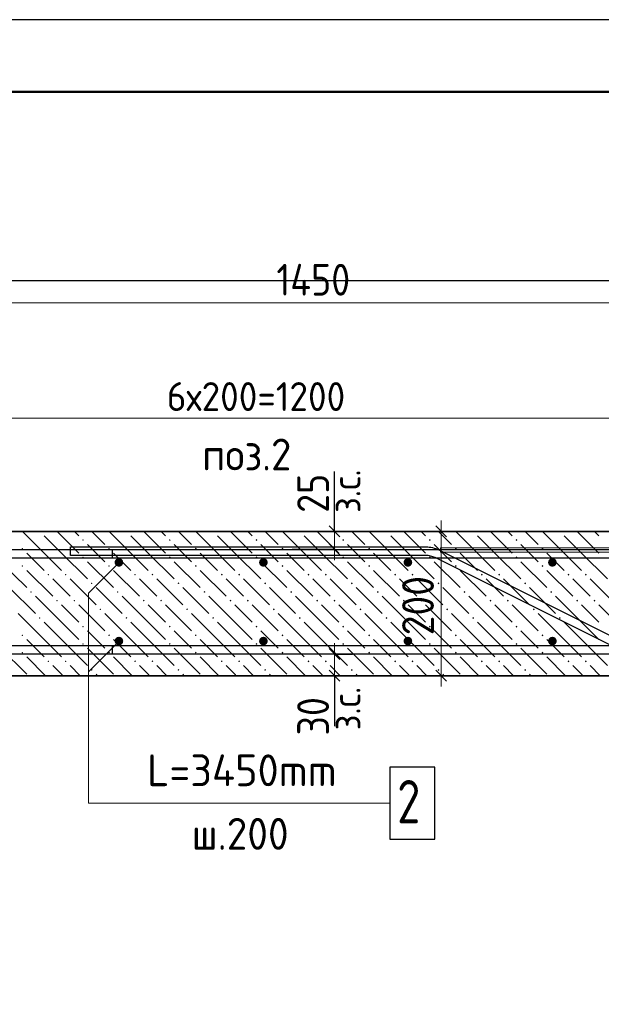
# Model space of a CAD drawing. Header units: millimetres. Extents: x 0 to 21000, y -5 to 14855.
# Tile 5 of 24: x 3574 to 5586, y 11441 to 14850. Entities that reach past the tile are written whole.
import ezdxf

# ---------------------------------------------------------------- set-up
doc = ezdxf.new("R2010")
doc.units = ezdxf.units.MM
for name, color, linetype, lineweight in [('Standard', 7, 'Continuous', 25), ('Обрамление П-обр. равн.', 7, 'Continuous', 25), ('Обрамление проемов стержнями', 7, 'Continuous', 25), ('Позиционная метка линия выноска', 7, 'Continuous', 13), ('Размерная линия_ общее', 7, 'Continuous', 13), ('Фоновоя арматура Х1', 7, 'Continuous', 25)]:
    doc.layers.add(name, color=color, linetype=linetype, lineweight=lineweight)
doc.layers.add('ЖБ Лестница', color=7, linetype='Continuous', lineweight=25, true_color=0xe0e0ff)
doc.layers.add('Размерная выноска', color=7, linetype='Continuous')
doc.styles.add('ISOCPEUR', font='txt')

msp = doc.modelspace()

# ---------------------------------------------------------------- hatches: boundary and pattern name
at = {"layer": 'ЖБ Лестница', "linetype": 'Continuous', "lineweight": 18, "transparency": 33554687}
for points in [[(3639.7, 13078.4), (3646.2, 13078.4), (3642.9, 13075.2)], [(3939.7, 13078.4), (3946.2, 13078.4), (3942.9, 13075.2)], [(4239.7, 13078.4), (4246.2, 13078.4), (4242.9, 13075.2)], [(4539.7, 13078.4), (4546.2, 13078.4), (4542.9, 13075.2)], [(4839.7, 13078.4), (4846.2, 13078.4), (4842.9, 13075.2)], [(5139.7, 13078.4), (5146.2, 13078.4), (5142.9, 13075.2)], [(5439.7, 13078.4), (5446.2, 13078.4), (5442.9, 13075.2)], [(3789.7, 13048.4), (3792.9, 13051.7), (3796.2, 13048.4), (3792.9, 13045.2)], [(4089.7, 13048.4), (4092.9, 13051.7), (4096.2, 13048.4), (4092.9, 13045.2)], [(4389.7, 13048.4), (4392.9, 13051.7), (4396.2, 13048.4), (4392.9, 13045.2)], [(4689.7, 13048.4), (4692.9, 13051.7), (4696.2, 13048.4), (4692.9, 13045.2)], [(4989.7, 13048.4), (4992.9, 13051.7), (4996.2, 13048.4), (4992.9, 13045.2)], [(5289.7, 13048.4), (5292.9, 13051.7), (5296.2, 13048.4), (5292.9, 13045.2)], [(3579.7, 13018.4), (3582.9, 13021.7), (3586.2, 13018.4), (3582.9, 13015.2)], [(3789.7, 12988.4), (3792.9, 12991.7), (3796.2, 12988.4), (3792.9, 12985.2)], [(3879.7, 13018.4), (3882.9, 13021.7), (3886.2, 13018.4), (3882.9, 13015.2)], [(4089.7, 12988.4), (4092.9, 12991.7), (4096.2, 12988.4), (4092.9, 12985.2)], [(4179.7, 13018.4), (4182.9, 13021.7), (4186.2, 13018.4), (4182.9, 13015.2)], [(4389.7, 12988.4), (4392.9, 12991.7), (4396.2, 12988.4), (4392.9, 12985.2)], [(4479.7, 13018.4), (4482.9, 13021.7), (4486.2, 13018.4), (4482.9, 13015.2)], [(4689.7, 12988.4), (4692.9, 12991.7), (4696.2, 12988.4), (4692.9, 12985.2)], [(4779.7, 13018.4), (4782.9, 13021.7), (4786.2, 13018.4), (4782.9, 13015.2)], [(4989.7, 12988.4), (4992.9, 12991.7), (4996.2, 12988.4), (4992.9, 12985.2)], [(5079.7, 13018.4), (5082.9, 13021.7), (5086.2, 13018.4), (5082.9, 13015.2)], [(5289.7, 12988.4), (5292.9, 12991.7), (5296.2, 12988.4), (5292.9, 12985.2)], [(5379.7, 13018.4), (5382.9, 13021.7), (5386.2, 13018.4), (5382.9, 13015.2)], [(3579.7, 12958.4), (3582.9, 12961.7), (3586.2, 12958.4), (3582.9, 12955.2)], [(3879.7, 12958.4), (3882.9, 12961.7), (3886.2, 12958.4), (3882.9, 12955.2)], [(4179.7, 12958.4), (4182.9, 12961.7), (4186.2, 12958.4), (4182.9, 12955.2)], [(4479.7, 12958.4), (4482.9, 12961.7), (4486.2, 12958.4), (4482.9, 12955.2)], [(4779.7, 12958.4), (4782.9, 12961.7), (4786.2, 12958.4), (4782.9, 12955.2)], [(5079.7, 12958.4), (5082.9, 12961.7), (5086.2, 12958.4), (5082.9, 12955.2)], [(5379.7, 12958.4), (5382.9, 12961.7), (5386.2, 12958.4), (5382.9, 12955.2)], [(3669.7, 12928.4), (3672.9, 12931.7), (3676.2, 12928.4), (3672.9, 12925.2)], [(3729.7, 12928.4), (3732.9, 12931.7), (3736.2, 12928.4), (3732.9, 12925.2)], [(3969.7, 12928.4), (3972.9, 12931.7), (3976.2, 12928.4), (3972.9, 12925.2)], [(4029.7, 12928.4), (4032.9, 12931.7), (4036.2, 12928.4), (4032.9, 12925.2)], [(4269.7, 12928.4), (4272.9, 12931.7), (4276.2, 12928.4), (4272.9, 12925.2)], [(4329.7, 12928.4), (4332.9, 12931.7), (4336.2, 12928.4), (4332.9, 12925.2)], [(4569.7, 12928.4), (4572.9, 12931.7), (4576.2, 12928.4), (4572.9, 12925.2)], [(4629.7, 12928.4), (4632.9, 12931.7), (4636.2, 12928.4), (4632.9, 12925.2)], [(4869.7, 12928.4), (4872.9, 12931.7), (4876.2, 12928.4), (4872.9, 12925.2)], [(4929.7, 12928.4), (4932.9, 12931.7), (4936.2, 12928.4), (4932.9, 12925.2)], [(5169.7, 12928.4), (5172.9, 12931.7), (5176.2, 12928.4), (5172.9, 12925.2)], [(5229.7, 12928.4), (5232.9, 12931.7), (5236.2, 12928.4), (5232.9, 12925.2)], [(5469.7, 12928.4), (5472.9, 12931.7), (5476.2, 12928.4), (5472.9, 12925.2)], [(5529.7, 12928.4), (5532.9, 12931.7), (5536.2, 12928.4), (5532.9, 12925.2)], [(3819.7, 12898.4), (3822.9, 12901.7), (3826.2, 12898.4), (3822.9, 12895.2)], [(4119.7, 12898.4), (4122.9, 12901.7), (4126.2, 12898.4), (4122.9, 12895.2)], [(4419.7, 12898.4), (4422.9, 12901.7), (4426.2, 12898.4), (4422.9, 12895.2)], [(4719.7, 12898.4), (4722.9, 12901.7), (4726.2, 12898.4), (4722.9, 12895.2)], [(5019.7, 12898.4), (5022.9, 12901.7), (5026.2, 12898.4), (5022.9, 12895.2)], [(5319.7, 12898.4), (5322.9, 12901.7), (5326.2, 12898.4), (5322.9, 12895.2)], [(3609.7, 12868.4), (3612.9, 12871.7), (3616.2, 12868.4), (3612.9, 12865.2)], [(3909.7, 12868.4), (3912.9, 12871.7), (3916.2, 12868.4), (3912.9, 12865.2)], [(4209.7, 12868.4), (4212.9, 12871.7), (4216.2, 12868.4), (4212.9, 12865.2)], [(4509.7, 12868.4), (4512.9, 12871.7), (4516.2, 12868.4), (4512.9, 12865.2)], [(4809.7, 12868.4), (4812.9, 12871.7), (4816.2, 12868.4), (4812.9, 12865.2)], [(5109.7, 12868.4), (5112.9, 12871.7), (5116.2, 12868.4), (5112.9, 12865.2)], [(5409.7, 12868.4), (5412.9, 12871.7), (5416.2, 12868.4), (5412.9, 12865.2)], [(3699.7, 12838.4), (3702.9, 12841.7), (3706.2, 12838.4), (3702.9, 12835.2)], [(3759.7, 12838.4), (3762.9, 12841.7), (3766.2, 12838.4), (3762.9, 12835.2)], [(3999.7, 12838.4), (4002.9, 12841.7), (4006.2, 12838.4), (4002.9, 12835.2)], [(4059.7, 12838.4), (4062.9, 12841.7), (4066.2, 12838.4), (4062.9, 12835.2)], [(4299.7, 12838.4), (4302.9, 12841.7), (4306.2, 12838.4), (4302.9, 12835.2)], [(4359.7, 12838.4), (4362.9, 12841.7), (4366.2, 12838.4), (4362.9, 12835.2)], [(4599.7, 12838.4), (4602.9, 12841.7), (4606.2, 12838.4), (4602.9, 12835.2)], [(4659.7, 12838.4), (4662.9, 12841.7), (4666.2, 12838.4), (4662.9, 12835.2)], [(4899.7, 12838.4), (4902.9, 12841.7), (4906.2, 12838.4), (4902.9, 12835.2)], [(4959.7, 12838.4), (4962.9, 12841.7), (4966.2, 12838.4), (4962.9, 12835.2)], [(5199.7, 12838.4), (5202.9, 12841.7), (5206.2, 12838.4), (5202.9, 12835.2)], [(5259.7, 12838.4), (5262.9, 12841.7), (5266.2, 12838.4), (5262.9, 12835.2)], [(5499.7, 12838.4), (5502.9, 12841.7), (5506.2, 12838.4), (5502.9, 12835.2)], [(5559.7, 12838.4), (5562.9, 12841.7), (5566.2, 12838.4), (5562.9, 12835.2)], [(3849.7, 12808.4), (3852.9, 12811.7), (3856.2, 12808.4), (3852.9, 12805.2)], [(4149.7, 12808.4), (4152.9, 12811.7), (4156.2, 12808.4), (4152.9, 12805.2)], [(4449.7, 12808.4), (4452.9, 12811.7), (4456.2, 12808.4), (4452.9, 12805.2)], [(4749.7, 12808.4), (4752.9, 12811.7), (4756.2, 12808.4), (4752.9, 12805.2)], [(5049.7, 12808.4), (5052.9, 12811.7), (5056.2, 12808.4), (5052.9, 12805.2)], [(5349.7, 12808.4), (5352.9, 12811.7), (5356.2, 12808.4), (5352.9, 12805.2)], [(3639.7, 12778.4), (3642.9, 12781.7), (3646.2, 12778.4), (3642.9, 12775.2)], [(3789.7, 12748.4), (3792.9, 12751.7), (3796.2, 12748.4), (3792.9, 12745.2)], [(3939.7, 12778.4), (3942.9, 12781.7), (3946.2, 12778.4), (3942.9, 12775.2)], [(4089.7, 12748.4), (4092.9, 12751.7), (4096.2, 12748.4), (4092.9, 12745.2)], [(4239.7, 12778.4), (4242.9, 12781.7), (4246.2, 12778.4), (4242.9, 12775.2)], [(4389.7, 12748.4), (4392.9, 12751.7), (4396.2, 12748.4), (4392.9, 12745.2)], [(4539.7, 12778.4), (4542.9, 12781.7), (4546.2, 12778.4), (4542.9, 12775.2)], [(4689.7, 12748.4), (4692.9, 12751.7), (4696.2, 12748.4), (4692.9, 12745.2)], [(4839.7, 12778.4), (4842.9, 12781.7), (4846.2, 12778.4), (4842.9, 12775.2)], [(4989.7, 12748.4), (4992.9, 12751.7), (4996.2, 12748.4), (4992.9, 12745.2)], [(5139.7, 12778.4), (5142.9, 12781.7), (5146.2, 12778.4), (5142.9, 12775.2)], [(5289.7, 12748.4), (5292.9, 12751.7), (5296.2, 12748.4), (5292.9, 12745.2)], [(5439.7, 12778.4), (5442.9, 12781.7), (5446.2, 12778.4), (5442.9, 12775.2)], [(3579.7, 12718.4), (3582.9, 12721.7), (3586.2, 12718.4), (3582.9, 12715.2)], [(3879.7, 12718.4), (3882.9, 12721.7), (3886.2, 12718.4), (3882.9, 12715.2)], [(4179.7, 12718.4), (4182.9, 12721.7), (4186.2, 12718.4), (4182.9, 12715.2)], [(4479.7, 12718.4), (4482.9, 12721.7), (4486.2, 12718.4), (4482.9, 12715.2)], [(4779.7, 12718.4), (4782.9, 12721.7), (4786.2, 12718.4), (4782.9, 12715.2)], [(5079.7, 12718.4), (5082.9, 12721.7), (5086.2, 12718.4), (5082.9, 12715.2)], [(5379.7, 12718.4), (5382.9, 12721.7), (5386.2, 12718.4), (5382.9, 12715.2)], [(3789.7, 12688.4), (3792.9, 12691.7), (3796.2, 12688.4), (3792.9, 12685.2)], [(4089.7, 12688.4), (4092.9, 12691.7), (4096.2, 12688.4), (4092.9, 12685.2)], [(4389.7, 12688.4), (4392.9, 12691.7), (4396.2, 12688.4), (4392.9, 12685.2)], [(4689.7, 12688.4), (4692.9, 12691.7), (4696.2, 12688.4), (4692.9, 12685.2)], [(4989.7, 12688.4), (4992.9, 12691.7), (4996.2, 12688.4), (4992.9, 12685.2)], [(5289.7, 12688.4), (5292.9, 12691.7), (5296.2, 12688.4), (5292.9, 12685.2)], [(3579.7, 12658.4), (3582.9, 12661.7), (3586.2, 12658.4), (3582.9, 12655.2)], [(3879.7, 12658.4), (3882.9, 12661.7), (3886.2, 12658.4), (3882.9, 12655.2)], [(4179.7, 12658.4), (4182.9, 12661.7), (4186.2, 12658.4), (4182.9, 12655.2)], [(4479.7, 12658.4), (4482.9, 12661.7), (4486.2, 12658.4), (4482.9, 12655.2)], [(4779.7, 12658.4), (4782.9, 12661.7), (4786.2, 12658.4), (4782.9, 12655.2)], [(5079.7, 12658.4), (5082.9, 12661.7), (5086.2, 12658.4), (5082.9, 12655.2)], [(5379.7, 12658.4), (5382.9, 12661.7), (5386.2, 12658.4), (5382.9, 12655.2)], [(3669.7, 12628.4), (3672.9, 12631.7), (3676.2, 12628.4), (3672.9, 12625.2)], [(3729.7, 12628.4), (3732.9, 12631.7), (3736.2, 12628.4), (3732.9, 12625.2)], [(3969.7, 12628.4), (3972.9, 12631.7), (3976.2, 12628.4), (3972.9, 12625.2)], [(4029.7, 12628.4), (4032.9, 12631.7), (4036.2, 12628.4), (4032.9, 12625.2)], [(4269.7, 12628.4), (4272.9, 12631.7), (4276.2, 12628.4), (4272.9, 12625.2)], [(4329.7, 12628.4), (4332.9, 12631.7), (4336.2, 12628.4), (4332.9, 12625.2)], [(4569.7, 12628.4), (4572.9, 12631.7), (4576.2, 12628.4), (4572.9, 12625.2)], [(4629.7, 12628.4), (4632.9, 12631.7), (4636.2, 12628.4), (4632.9, 12625.2)], [(4869.7, 12628.4), (4872.9, 12631.7), (4876.2, 12628.4), (4872.9, 12625.2)], [(4929.7, 12628.4), (4932.9, 12631.7), (4936.2, 12628.4), (4932.9, 12625.2)], [(5169.7, 12628.4), (5172.9, 12631.7), (5176.2, 12628.4), (5172.9, 12625.2)], [(5229.7, 12628.4), (5232.9, 12631.7), (5236.2, 12628.4), (5232.9, 12625.2)], [(5469.7, 12628.4), (5472.9, 12631.7), (5476.2, 12628.4), (5472.9, 12625.2)], [(5529.7, 12628.4), (5532.9, 12631.7), (5536.2, 12628.4), (5532.9, 12625.2)], [(3819.7, 12598.4), (3822.9, 12601.7), (3826.2, 12598.4), (3822.9, 12595.2)], [(4119.7, 12598.4), (4122.9, 12601.7), (4126.2, 12598.4), (4122.9, 12595.2)], [(4419.7, 12598.4), (4422.9, 12601.7), (4426.2, 12598.4), (4422.9, 12595.2)], [(4719.7, 12598.4), (4722.9, 12601.7), (4726.2, 12598.4), (4722.9, 12595.2)], [(5019.7, 12598.4), (5022.9, 12601.7), (5026.2, 12598.4), (5022.9, 12595.2)], [(5319.7, 12598.4), (5322.9, 12601.7), (5326.2, 12598.4), (5322.9, 12595.2)]]:
    msp.add_hatch(color=7, dxfattribs=at).paths.add_polyline_path(points, flags=16)
at = {"layer": 'Фоновоя арматура Х1', "linetype": 'Continuous', "lineweight": 35, "transparency": 33554687}
for points in [[(3932.1, 12970.9), (3930.9, 12976.7), (3927.7, 12981.5), (3922.8, 12984.8), (3917.1, 12985.9), (3911.3, 12984.8), (3906.5, 12981.5), (3903.2, 12976.7), (3902.1, 12970.9), (3903.2, 12965.2), (3906.5, 12960.3), (3911.3, 12957.1), (3917.1, 12955.9), (3922.8, 12957.1), (3927.7, 12960.3), (3930.9, 12965.2)], [(4432.1, 12970.9), (4430.9, 12976.7), (4427.7, 12981.5), (4422.8, 12984.8), (4417.1, 12985.9), (4411.3, 12984.8), (4406.5, 12981.5), (4403.2, 12976.7), (4402.1, 12970.9), (4403.2, 12965.2), (4406.5, 12960.3), (4411.3, 12957.1), (4417.1, 12955.9), (4422.8, 12957.1), (4427.7, 12960.3), (4430.9, 12965.2)], [(4932.1, 12970.9), (4930.9, 12976.7), (4927.7, 12981.5), (4922.8, 12984.8), (4917.1, 12985.9), (4911.3, 12984.8), (4906.5, 12981.5), (4903.2, 12976.7), (4902.1, 12970.9), (4903.2, 12965.2), (4906.5, 12960.3), (4911.3, 12957.1), (4917.1, 12955.9), (4922.8, 12957.1), (4927.7, 12960.3), (4930.9, 12965.2)], [(5432.1, 12970.9), (5430.9, 12976.7), (5427.7, 12981.5), (5422.8, 12984.8), (5417.1, 12985.9), (5411.3, 12984.8), (5406.5, 12981.5), (5403.2, 12976.7), (5402.1, 12970.9), (5403.2, 12965.2), (5406.5, 12960.3), (5411.3, 12957.1), (5417.1, 12955.9), (5422.8, 12957.1), (5427.7, 12960.3), (5430.9, 12965.2)], [(3932.1, 12698.4), (3930.9, 12704.2), (3927.7, 12709), (3922.8, 12712.3), (3917.1, 12713.4), (3911.3, 12712.3), (3906.5, 12709), (3903.2, 12704.2), (3902.1, 12698.4), (3903.2, 12692.7), (3906.5, 12687.8), (3911.3, 12684.6), (3917.1, 12683.4), (3922.8, 12684.6), (3927.7, 12687.8), (3930.9, 12692.7)], [(4432.1, 12698.4), (4430.9, 12704.2), (4427.7, 12709), (4422.8, 12712.3), (4417.1, 12713.4), (4411.3, 12712.3), (4406.5, 12709), (4403.2, 12704.2), (4402.1, 12698.4), (4403.2, 12692.7), (4406.5, 12687.8), (4411.3, 12684.6), (4417.1, 12683.4), (4422.8, 12684.6), (4427.7, 12687.8), (4430.9, 12692.7)], [(4932.1, 12698.4), (4930.9, 12704.2), (4927.7, 12709), (4922.8, 12712.3), (4917.1, 12713.4), (4911.3, 12712.3), (4906.5, 12709), (4903.2, 12704.2), (4902.1, 12698.4), (4903.2, 12692.7), (4906.5, 12687.8), (4911.3, 12684.6), (4917.1, 12683.4), (4922.8, 12684.6), (4927.7, 12687.8), (4930.9, 12692.7)], [(5432.1, 12698.4), (5430.9, 12704.2), (5427.7, 12709), (5422.8, 12712.3), (5417.1, 12713.4), (5411.3, 12712.3), (5406.5, 12709), (5403.2, 12704.2), (5402.1, 12698.4), (5403.2, 12692.7), (5406.5, 12687.8), (5411.3, 12684.6), (5417.1, 12683.4), (5422.8, 12684.6), (5427.7, 12687.8), (5430.9, 12692.7)]]:
    msp.add_hatch(color=7, dxfattribs=at).paths.add_polyline_path(points)

# ---------------------------------------------------------------- linework, layer by layer
at = {"color": 7, "linetype": 'Continuous', "lineweight": 25, "transparency": 33554687}
for points in [[(13890.2, 8547.8), (5011.2, 12987.4), (5007.3, 12989.1), (5003.5, 12990.6), (4999.6, 12991.8), (4995.6, 12992.9), (4991.6, 12993.7), (4987.5, 12994.3), (4983.4, 12994.7), (4979.2, 12994.9), (3749.6, 12994.9), (3749.6, 13024.9), (4979.8, 13024.9), (4985.5, 13024.7), (4991.2, 13024.1), (4996.9, 13023.3), (5002.5, 13022.1), (5008, 13020.6), (5013.5, 13018.8), (5018.9, 13016.8), (5024, 13014.5), (13903.1, 8574.9)], [(2355, 13015.9), (5629.4, 13015.9), (5635, 13015.7), (5640.8, 13015.2), (5646.5, 13014.3), (5652.1, 13013.1), (5657.6, 13011.7), (5663.1, 13009.9), (5668.5, 13007.8), (5673.6, 13005.5), (14543, 8570.8)], [(14530.1, 8543.7), (5660.7, 12978.4), (5656.9, 12980.1), (5653.1, 12981.6), (5649.1, 12982.9), (5645.2, 12983.9), (5641.2, 12984.8), (5637.1, 12985.4), (5633, 12985.8), (5628.8, 12985.9), (2355, 12985.9), (2355, 13015.9)]]:
    msp.add_lwpolyline(points, dxfattribs=at)
at = {"layer": 'Standard', "color": 7, "linetype": 'Continuous', "lineweight": 25, "transparency": 33554687}
msp.add_lwpolyline([(0, 0), (21000, 0), (21000, 14850), (0, 14850), (0, 0)], close=True, dxfattribs=at)
at = {"layer": 'Standard', "color": 7, "linetype": 'Continuous', "lineweight": 50, "transparency": 33554687}
msp.add_lwpolyline([(1000, 14600), (20750, 14600), (20750, 250), (1000, 250), (1000, 14600)], close=True, dxfattribs=at)
at = {"layer": 'Standard', "color": 254, "linetype": 'Continuous', "lineweight": 25, "true_color": 0xc4c4ff, "transparency": 33554687}
msp.add_lwpolyline([(1561.4, 7410.9), (20514.7, 7410.9), (20514.7, 13946.1), (1561.4, 13946.1), (1561.4, 7410.9)], dxfattribs=at)
at = {"layer": 'ЖБ Лестница', "color": 7, "linetype": 'Continuous', "lineweight": 35, "transparency": 33554687}
for p, q in [((6417.9, 13078.4), (2792.9, 13078.4)), ((2792.9, 12578.4), (5667.9, 12578.4))]:
    msp.add_line(p, q, dxfattribs=at)
at = {"layer": 'ЖБ Лестница', "color": 9, "linetype": 'Continuous', "lineweight": 18, "true_color": 0xc7c7c7, "transparency": 33554687}
for p, q in [((3657.9, 13003.4), (3582.9, 13078.4)), ((3657.9, 13063.4), (3717.9, 13003.4)), ((3717.9, 13063.4), (3702.9, 13078.4)), ((3717.9, 13063.4), (3777.9, 13003.4)), ((3762.9, 13078.4), (3777.9, 13063.4)), ((3822.9, 13078.4), (3867.9, 13033.4)), ((3957.9, 13003.4), (3882.9, 13078.4)), ((3957.9, 13063.4), (4017.9, 13003.4)), ((4017.9, 13063.4), (4002.9, 13078.4)), ((4017.9, 13063.4), (4077.9, 13003.4)), ((4062.9, 13078.4), (4077.9, 13063.4)), ((4122.9, 13078.4), (4167.9, 13033.4)), ((4257.9, 13003.4), (4182.9, 13078.4)), ((4257.9, 13063.4), (4317.9, 13003.4)), ((4317.9, 13063.4), (4302.9, 13078.4)), ((4317.9, 13063.4), (4377.9, 13003.4)), ((4362.9, 13078.4), (4377.9, 13063.4)), ((4422.9, 13078.4), (4467.9, 13033.4)), ((4557.9, 13003.4), (4482.9, 13078.4)), ((4557.9, 13063.4), (4617.9, 13003.4)), ((4617.9, 13063.4), (4602.9, 13078.4)), ((4617.9, 13063.4), (4677.9, 13003.4)), ((4662.9, 13078.4), (4677.9, 13063.4)), ((4722.9, 13078.4), (4767.9, 13033.4)), ((4857.9, 13003.4), (4782.9, 13078.4)), ((4857.9, 13063.4), (4917.9, 13003.4)), ((4917.9, 13063.4), (4902.9, 13078.4)), ((4917.9, 13063.4), (4977.9, 13003.4)), ((4962.9, 13078.4), (4977.9, 13063.4)), ((5022.9, 13078.4), (5067.9, 13033.4)), ((5157.9, 13003.4), (5082.9, 13078.4)), ((5157.9, 13063.4), (5217.9, 13003.4)), ((5217.9, 13063.4), (5202.9, 13078.4)), ((5217.9, 13063.4), (5277.9, 13003.4)), ((5262.9, 13078.4), (5277.9, 13063.4)), ((5322.9, 13078.4), (5367.9, 13033.4)), ((5457.9, 13003.4), (5382.9, 13078.4)), ((5457.9, 13063.4), (5517.9, 13003.4)), ((5517.9, 13063.4), (5502.9, 13078.4)), ((5517.9, 13063.4), (5577.9, 13003.4)), ((5562.9, 13078.4), (5577.9, 13063.4)), ((3837.9, 13003.4), (3807.9, 13033.4)), ((4137.9, 13003.4), (4107.9, 13033.4)), ((4437.9, 13003.4), (4407.9, 13033.4)), ((4737.9, 13003.4), (4707.9, 13033.4)), ((5037.9, 13003.4), (5007.9, 13033.4)), ((5337.9, 13003.4), (5307.9, 13033.4)), ((3597.9, 13003.4), (3657.9, 12943.4)), ((3657.9, 13003.4), (3717.9, 12943.4)), ((3717.9, 13003.4), (3807.9, 12913.4)), ((3867.9, 12973.4), (3837.9, 13003.4)), ((3897.9, 13003.4), (3957.9, 12943.4)), ((3957.9, 13003.4), (4017.9, 12943.4)), ((4017.9, 13003.4), (4107.9, 12913.4)), ((4167.9, 12973.4), (4137.9, 13003.4)), ((4197.9, 13003.4), (4257.9, 12943.4)), ((4257.9, 13003.4), (4317.9, 12943.4)), ((4317.9, 13003.4), (4407.9, 12913.4)), ((4467.9, 12973.4), (4437.9, 13003.4)), ((4497.9, 13003.4), (4557.9, 12943.4)), ((4557.9, 13003.4), (4617.9, 12943.4)), ((4617.9, 13003.4), (4707.9, 12913.4)), ((4767.9, 12973.4), (4737.9, 13003.4)), ((4797.9, 13003.4), (4857.9, 12943.4)), ((4857.9, 13003.4), (4917.9, 12943.4)), ((4917.9, 13003.4), (5007.9, 12913.4)), ((5067.9, 12973.4), (5037.9, 13003.4)), ((5097.9, 13003.4), (5157.9, 12943.4)), ((5157.9, 13003.4), (5217.9, 12943.4)), ((5217.9, 13003.4), (5307.9, 12913.4)), ((5367.9, 12973.4), (5337.9, 13003.4)), ((5397.9, 13003.4), (5457.9, 12943.4)), ((5457.9, 13003.4), (5517.9, 12943.4)), ((5517.9, 13003.4), (5607.9, 12913.4)), ((3507.9, 12973.4), (3597.9, 12883.4)), ((3807.9, 12973.4), (3897.9, 12883.4)), ((4107.9, 12973.4), (4197.9, 12883.4)), ((4407.9, 12973.4), (4497.9, 12883.4)), ((4707.9, 12973.4), (4797.9, 12883.4)), ((5007.9, 12973.4), (5097.9, 12883.4)), ((5307.9, 12973.4), (5397.9, 12883.4)), ((3597.9, 12943.4), (3687.9, 12853.4)), ((3897.9, 12943.4), (3987.9, 12853.4)), ((4197.9, 12943.4), (4287.9, 12853.4)), ((4497.9, 12943.4), (4587.9, 12853.4)), ((4797.9, 12943.4), (4887.9, 12853.4)), ((5097.9, 12943.4), (5187.9, 12853.4)), ((5397.9, 12943.4), (5487.9, 12853.4)), ((3717.9, 12883.4), (3687.9, 12913.4)), ((3747.9, 12913.4), (3837.9, 12823.4)), ((4017.9, 12883.4), (3987.9, 12913.4)), ((4047.9, 12913.4), (4137.9, 12823.4)), ((4317.9, 12883.4), (4287.9, 12913.4)), ((4347.9, 12913.4), (4437.9, 12823.4)), ((4617.9, 12883.4), (4587.9, 12913.4)), ((4647.9, 12913.4), (4737.9, 12823.4)), ((4917.9, 12883.4), (4887.9, 12913.4)), ((4947.9, 12913.4), (5037.9, 12823.4)), ((5217.9, 12883.4), (5187.9, 12913.4)), ((5247.9, 12913.4), (5337.9, 12823.4)), ((5517.9, 12883.4), (5487.9, 12913.4)), ((5547.9, 12913.4), (5637.9, 12823.4)), ((3537.9, 12883.4), (3627.9, 12793.4)), ((3717.9, 12763.4), (3627.9, 12853.4)), ((3747.9, 12853.4), (3717.9, 12883.4)), ((3837.9, 12883.4), (3927.9, 12793.4)), ((4017.9, 12763.4), (3927.9, 12853.4)), ((4047.9, 12853.4), (4017.9, 12883.4)), ((4137.9, 12883.4), (4227.9, 12793.4)), ((4317.9, 12763.4), (4227.9, 12853.4)), ((4347.9, 12853.4), (4317.9, 12883.4)), ((4437.9, 12883.4), (4527.9, 12793.4)), ((4617.9, 12763.4), (4527.9, 12853.4)), ((4647.9, 12853.4), (4617.9, 12883.4)), ((4737.9, 12883.4), (4827.9, 12793.4)), ((4917.9, 12763.4), (4827.9, 12853.4)), ((4947.9, 12853.4), (4917.9, 12883.4)), ((5037.9, 12883.4), (5127.9, 12793.4)), ((5217.9, 12763.4), (5127.9, 12853.4)), ((5247.9, 12853.4), (5217.9, 12883.4)), ((5337.9, 12883.4), (5427.9, 12793.4)), ((5517.9, 12763.4), (5427.9, 12853.4)), ((5547.9, 12853.4), (5517.9, 12883.4)), ((3717.9, 12823.4), (3777.9, 12763.4)), ((3777.9, 12823.4), (3867.9, 12733.4)), ((4017.9, 12823.4), (4077.9, 12763.4)), ((4077.9, 12823.4), (4167.9, 12733.4)), ((4317.9, 12823.4), (4377.9, 12763.4)), ((4377.9, 12823.4), (4467.9, 12733.4)), ((4617.9, 12823.4), (4677.9, 12763.4)), ((4677.9, 12823.4), (4767.9, 12733.4)), ((4917.9, 12823.4), (4977.9, 12763.4)), ((4977.9, 12823.4), (5067.9, 12733.4)), ((5217.9, 12823.4), (5277.9, 12763.4)), ((5277.9, 12823.4), (5367.9, 12733.4)), ((5517.9, 12823.4), (5577.9, 12763.4)), ((5577.9, 12823.4), (5667.9, 12733.4)), ((3657.9, 12703.4), (3567.9, 12793.4)), ((3957.9, 12703.4), (3867.9, 12793.4)), ((4257.9, 12703.4), (4167.9, 12793.4)), ((4557.9, 12703.4), (4467.9, 12793.4)), ((4857.9, 12703.4), (4767.9, 12793.4)), ((5157.9, 12703.4), (5067.9, 12793.4)), ((5457.9, 12703.4), (5367.9, 12793.4)), ((3657.9, 12763.4), (3717.9, 12703.4)), ((3717.9, 12763.4), (3777.9, 12703.4)), ((3957.9, 12763.4), (4017.9, 12703.4)), ((4017.9, 12763.4), (4077.9, 12703.4)), ((4257.9, 12763.4), (4317.9, 12703.4)), ((4317.9, 12763.4), (4377.9, 12703.4)), ((4557.9, 12763.4), (4617.9, 12703.4)), ((4617.9, 12763.4), (4677.9, 12703.4)), ((4857.9, 12763.4), (4917.9, 12703.4)), ((4917.9, 12763.4), (4977.9, 12703.4)), ((5157.9, 12763.4), (5217.9, 12703.4)), ((5217.9, 12763.4), (5277.9, 12703.4)), ((5457.9, 12763.4), (5517.9, 12703.4)), ((5517.9, 12763.4), (5577.9, 12703.4)), ((3837.9, 12703.4), (3807.9, 12733.4)), ((4137.9, 12703.4), (4107.9, 12733.4)), ((4437.9, 12703.4), (4407.9, 12733.4)), ((4737.9, 12703.4), (4707.9, 12733.4)), ((5037.9, 12703.4), (5007.9, 12733.4)), ((5337.9, 12703.4), (5307.9, 12733.4)), ((3597.9, 12703.4), (3657.9, 12643.4)), ((3657.9, 12703.4), (3717.9, 12643.4)), ((3717.9, 12703.4), (3807.9, 12613.4)), ((3867.9, 12673.4), (3837.9, 12703.4)), ((3897.9, 12703.4), (3957.9, 12643.4)), ((3957.9, 12703.4), (4017.9, 12643.4)), ((4017.9, 12703.4), (4107.9, 12613.4)), ((4167.9, 12673.4), (4137.9, 12703.4)), ((4197.9, 12703.4), (4257.9, 12643.4)), ((4257.9, 12703.4), (4317.9, 12643.4)), ((4317.9, 12703.4), (4407.9, 12613.4)), ((4467.9, 12673.4), (4437.9, 12703.4)), ((4497.9, 12703.4), (4557.9, 12643.4)), ((4557.9, 12703.4), (4617.9, 12643.4)), ((4617.9, 12703.4), (4707.9, 12613.4)), ((4767.9, 12673.4), (4737.9, 12703.4)), ((4797.9, 12703.4), (4857.9, 12643.4)), ((4857.9, 12703.4), (4917.9, 12643.4)), ((4917.9, 12703.4), (5007.9, 12613.4)), ((5067.9, 12673.4), (5037.9, 12703.4)), ((5097.9, 12703.4), (5157.9, 12643.4)), ((5157.9, 12703.4), (5217.9, 12643.4)), ((5217.9, 12703.4), (5307.9, 12613.4)), ((5367.9, 12673.4), (5337.9, 12703.4)), ((5397.9, 12703.4), (5457.9, 12643.4)), ((5457.9, 12703.4), (5517.9, 12643.4)), ((5517.9, 12703.4), (5607.9, 12613.4)), ((3507.9, 12673.4), (3597.9, 12583.4)), ((3807.9, 12673.4), (3897.9, 12583.4)), ((4107.9, 12673.4), (4197.9, 12583.4)), ((4407.9, 12673.4), (4497.9, 12583.4)), ((4707.9, 12673.4), (4797.9, 12583.4)), ((5007.9, 12673.4), (5097.9, 12583.4)), ((5307.9, 12673.4), (5397.9, 12583.4)), ((3597.9, 12643.4), (3662.9, 12578.4)), ((3897.9, 12643.4), (3962.9, 12578.4)), ((4197.9, 12643.4), (4262.9, 12578.4)), ((4497.9, 12643.4), (4562.9, 12578.4)), ((4797.9, 12643.4), (4862.9, 12578.4)), ((5097.9, 12643.4), (5162.9, 12578.4)), ((5397.9, 12643.4), (5462.9, 12578.4)), ((3717.9, 12583.4), (3687.9, 12613.4)), ((3722.9, 12578.4), (3717.9, 12583.4)), ((3747.9, 12613.4), (3782.9, 12578.4)), ((3837.9, 12583.4), (3842.9, 12578.4)), ((4017.9, 12583.4), (3987.9, 12613.4)), ((4022.9, 12578.4), (4017.9, 12583.4)), ((4047.9, 12613.4), (4082.9, 12578.4)), ((4137.9, 12583.4), (4142.9, 12578.4)), ((4317.9, 12583.4), (4287.9, 12613.4)), ((4322.9, 12578.4), (4317.9, 12583.4)), ((4347.9, 12613.4), (4382.9, 12578.4)), ((4437.9, 12583.4), (4442.9, 12578.4)), ((4617.9, 12583.4), (4587.9, 12613.4)), ((4622.9, 12578.4), (4617.9, 12583.4)), ((4647.9, 12613.4), (4682.9, 12578.4)), ((4737.9, 12583.4), (4742.9, 12578.4)), ((4917.9, 12583.4), (4887.9, 12613.4)), ((4922.9, 12578.4), (4917.9, 12583.4)), ((4947.9, 12613.4), (4982.9, 12578.4)), ((5037.9, 12583.4), (5042.9, 12578.4)), ((5217.9, 12583.4), (5187.9, 12613.4)), ((5222.9, 12578.4), (5217.9, 12583.4)), ((5247.9, 12613.4), (5282.9, 12578.4)), ((5337.9, 12583.4), (5342.9, 12578.4)), ((5517.9, 12583.4), (5487.9, 12613.4)), ((5522.9, 12578.4), (5517.9, 12583.4)), ((5547.9, 12613.4), (5582.9, 12578.4))]:
    msp.add_line(p, q, dxfattribs=at)
at = {"layer": 'Обрамление П-обр. равн.', "color": 38, "linetype": 'Continuous', "lineweight": 25, "true_color": 0x5f1e0f, "transparency": 33554687}
for points in [[(2467.5, 13015.9), (3893.9, 13015.9), (3893.9, 12985.9)], [(3893.9, 12985.9), (2469.6, 12985.9)], [(7425.1, 12096.2), (6325.7, 12645.9), (6321.9, 12647.6), (6318.1, 12649.1), (6314.1, 12650.4), (6310.2, 12651.4), (6306.2, 12652.3), (6302.1, 12652.9), (6298, 12653.3), (6293.8, 12653.4), (2355, 12653.4), (2355, 12683.4), (6294.4, 12683.4), (6300, 12683.2), (6305.8, 12682.7), (6311.5, 12681.8), (6317.1, 12680.6), (6322.6, 12679.2), (6328.1, 12677.4), (6333.5, 12675.3), (6338.6, 12673), (7438.5, 12123.1), (7425.1, 12096.2)], [(2469.6, 12683.4), (3893.9, 12683.4), (3893.9, 12653.4), (2467.5, 12653.4)]]:
    msp.add_lwpolyline(points, dxfattribs=at)
at = {"layer": 'Обрамление проемов стержнями', "color": 7, "linetype": 'Continuous', "lineweight": 13, "transparency": 33554687}
for p, q in [((5030, 13005.9), (5030, 13020.9)), ((6302.5, 13020.9), (5030, 13020.9)), ((6302.5, 13005.9), (5030, 13005.9))]:
    msp.add_line(p, q, dxfattribs=at)
at = {"layer": 'Позиционная метка линия выноска', "color": 7, "linetype": 'Continuous', "lineweight": 13, "transparency": 33554687}
msp.add_line((3917.9, 12698.4), (3811.9, 12592.4), dxfattribs=at)
msp.add_lwpolyline([(3917.9, 12970.9), (3811.9, 12864.9), (3811.9, 12137.4), (4855.1, 12137.4)], dxfattribs=at)
at = {"layer": 'Размерная выноска', "color": 7, "linetype": 'Continuous', "lineweight": -3, "transparency": 33554687}
for p, q in [((4662.8, 13078.4), (4662.8, 13285.9)), ((4662.8, 12578.4), (4662.8, 12403.4))]:
    msp.add_line(p, q, dxfattribs=at)
at = {"layer": 'Размерная линия_ общее', "color": 7, "linetype": 'Continuous', "lineweight": 13, "transparency": 33554687}
for p, q in [((2792.9, 13869.6), (6417.5, 13869.6)), ((2917.9, 13470.1), (5917.5, 13470.1)), ((4662.8, 13078.4), (4662.8, 13115.9)), ((5032.1, 13078.4), (5032.1, 13115.9)), ((4662.8, 13015.9), (4662.8, 13078.4)), ((5032.1, 12578.4), (5032.1, 13078.4)), ((4662.8, 13015.9), (4662.8, 12978.4)), ((4662.8, 12653.4), (4662.8, 12690.9)), ((4662.8, 12653.4), (4662.8, 12578.4)), ((4662.8, 12578.4), (4662.8, 12540.9)), ((5032.1, 12578.4), (5032.1, 12540.9))]:
    msp.add_line(p, q, dxfattribs=at)
at = {"layer": 'Размерная линия_ общее', "color": 7, "linetype": 'Continuous', "lineweight": 25, "transparency": 33554687}
for p, q in [((4681.6, 13059.7), (4644.1, 13097.2)), ((5050.8, 13059.7), (5013.3, 13097.2)), ((4681.6, 12997.2), (4644.1, 13034.7)), ((4644.1, 12672.2), (4681.6, 12634.7)), ((4644.1, 12597.2), (4681.6, 12559.7)), ((5050.8, 12559.7), (5013.3, 12597.2))]:
    msp.add_line(p, q, dxfattribs=at)
at = {"layer": 'Размерная линия_ общее', "color": 253, "linetype": 'Continuous', "lineweight": -3, "true_color": 0xa0a0a0, "transparency": 33554687}
for p, q in [((4662.8, 13078.4), (4517.1, 13078.4)), ((4662.8, 13078.4), (4600.3, 13078.4)), ((4662.8, 13078.4), (4725.3, 13078.4)), ((5032.1, 13078.4), (4969.6, 13078.4)), ((5032.1, 13078.4), (5094.6, 13078.4)), ((5032.1, 13078.4), (5032.1, 13078.4)), ((4662.8, 13015.9), (4517.1, 13015.9)), ((4662.8, 13015.9), (4600.3, 13015.9)), ((4662.8, 13015.9), (4725.3, 13015.9)), ((4662.8, 12653.4), (4517.1, 12653.4)), ((4662.8, 12653.4), (4600.3, 12653.4)), ((4662.8, 12653.4), (4725.3, 12653.4)), ((4662.8, 12578.4), (4517.1, 12578.4)), ((4662.8, 12578.4), (4600.3, 12578.4)), ((4662.8, 12578.4), (4725.3, 12578.4)), ((5032.1, 12578.4), (4969.6, 12578.4)), ((5032.1, 12578.4), (5094.6, 12578.4)), ((5032.1, 12578.4), (5032.1, 12578.4))]:
    msp.add_line(p, q, dxfattribs=at)
at = {"layer": 'Фоновоя арматура Х1', "color": 7, "linetype": 'Continuous', "lineweight": 25, "transparency": 33554687}
msp.add_lwpolyline([(4855.1, 12012.4), (5010.1, 12012.4), (5010.1, 12262.4), (4855.1, 12262.4), (4855.1, 12012.4)], dxfattribs=at)

# ---------------------------------------------------------------- texts
at = {"layer": 'Standard', "color": 7, "linetype": 'Continuous', "lineweight": 25, "transparency": 33554687, "insert": (4205.2, 13289.5), "char_height": 110, "width": 386.779, "attachment_point": 7, "style": 'ISOCPEUR'}
msp.add_mtext('\\W0.94;поз.2', dxfattribs=at)
at = {"layer": 'Размерная линия_ общее', "color": 7, "linetype": 'Continuous', "lineweight": 25, "transparency": 33554687, "insert": (4462.2, 13894.6), "char_height": 110, "width": 344.716, "attachment_point": 7, "style": 'ISOCPEUR'}
msp.add_mtext('\\W0.87;1450', dxfattribs=at)
at = {"layer": 'Размерная линия_ общее', "color": 7, "linetype": 'Continuous', "lineweight": 18, "transparency": 33554687, "insert": (4082.7, 13495.1), "char_height": 100, "width": 726.686, "attachment_point": 7, "style": 'ISOCPEUR'}
msp.add_mtext('\\W0.94;6х200=1200', dxfattribs=at)
at = {"layer": 'Размерная линия_ общее', "color": 7, "linetype": 'Continuous', "lineweight": 18, "transparency": 33554687, "char_height": 100, "attachment_point": 7, "rotation": 90, "style": 'ISOCPEUR'}
for insert, width in [((4753, 13142.3), 229.975), ((4753, 12389.6), 229.971)]:
    msp.add_mtext('\\W0.90;з.с.', dxfattribs=dict(at, insert=insert, width=width))
at = {"layer": 'Размерная линия_ общее', "color": 7, "linetype": 'Continuous', "lineweight": 25, "transparency": 33554687, "char_height": 110, "attachment_point": 7, "rotation": 90, "style": 'ISOCPEUR'}
for s, insert, width in [('\\W0.87;25', (4644.1, 13142.5), 201.962), ('\\W0.91;200', (5007.1, 12718.4), 280.994), ('\\W0.87;30', (4644.1, 12371.4), 201.962)]:
    msp.add_mtext(s, dxfattribs=dict(at, insert=insert, width=width))
at = {"layer": 'Фоновоя арматура Х1', "color": 7, "linetype": 'Continuous', "lineweight": 13, "transparency": 33554687, "attachment_point": 7, "style": 'ISOCPEUR'}
for s, insert, char_height, width in [('\\W0.97;L=3450mm ', (4014.6, 12196), 110, 790.013), ('\\W0.78;2', (4880.1, 12067.4), 150, 163.203), ('\\W0.95;ш.200 ', (4168.6, 11976), 110, 481.065)]:
    msp.add_mtext(s, dxfattribs=dict(at, insert=insert, char_height=char_height, width=width))

doc.saveas('drawing.dxf')
